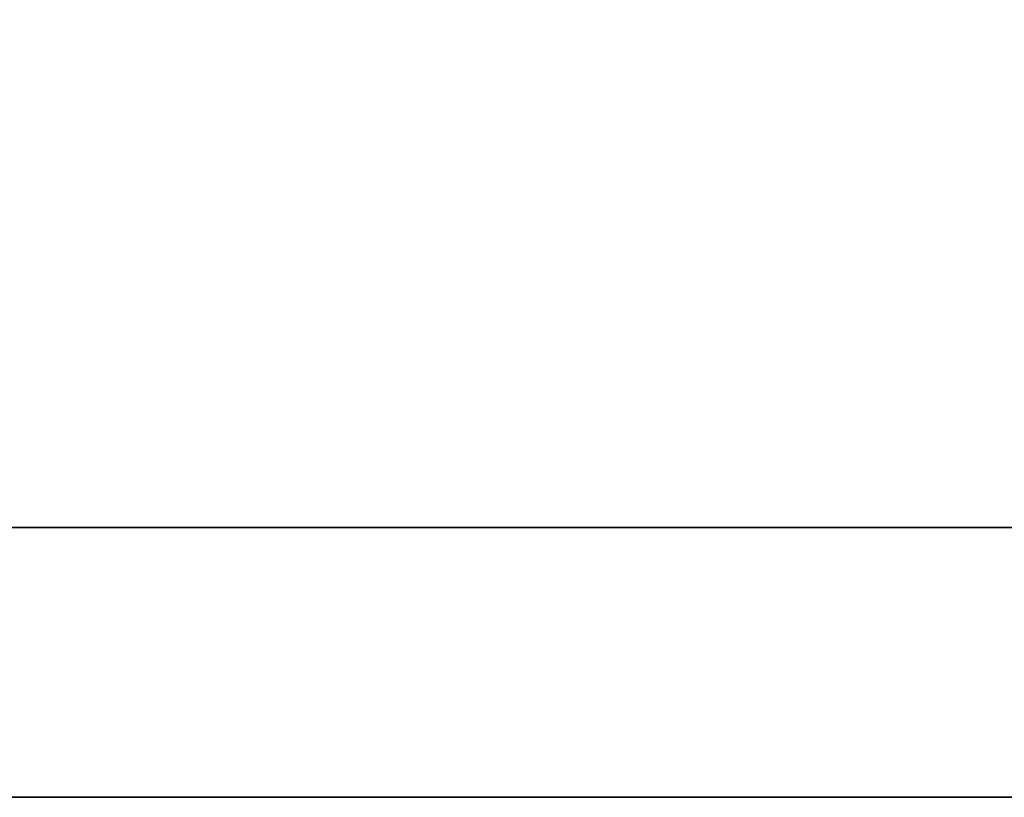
# Model space of a CAD drawing. Header units: millimetres. Extents: x 703 to 847, y 283 to 362.
# Tile 8 of 55: x 823.002 to 823.177, y 323.439 to 323.577. Entities that reach past the tile are written whole.
import ezdxf

# ---------------------------------------------------------------- set-up
doc = ezdxf.new("R2010")
doc.units = ezdxf.units.MM
doc.header["$LTSCALE"] = 0.05
doc.layers.add('DIM', color=4, linetype='CONTINUOUS')
doc.layers.add('layer 1', color=7, linetype='CONTINUOUS')

# ---------------------------------------------------------------- blocks, each defined once
blk = doc.blocks.new('TBI MOTION logo(完整正式版)')
at = {"layer": 'layer 1', "color": 22, "lineweight": 35}
blk.add_open_spline([(75.90875, -9.47875), (75.90875, -9.47875), (75.90875, -12.28625), (75.90875, -12.28625), (75.90875, -12.28625), (75.90875, -12.28625), (75.90875, -12.47875), (75.90875, -12.47875), (75.90875, -12.47875), (75.90875, -12.47875), (75.71625, -12.47875), (75.71625, -12.47875), (75.71625, -12.47875), (75.71625, -12.47875), (-88.32875, -12.47875), (-88.32875, -12.47875), (-88.32875, -12.47875), (-88.32875, -12.47875), (-88.32875, -13.29375), (-88.32875, -13.29375), (-88.32875, -13.29375), (-88.32875, -13.29375), (82.89125, -13.29375), (82.89125, -13.29375), (82.89125, -13.29375), (82.89125, -13.29375), (75.90875, -9.47875), (75.90875, -9.47875)], degree=3, knots=[0, 0, 0, 0, 0.1428571, 0.1428571, 0.1428571, 0.1428572, 0.2857143, 0.2857143, 0.2857143, 0.2857143, 0.4285714, 0.4285714, 0.4285714, 0.4285714, 0.5714286, 0.5714286, 0.5714286, 0.5714286, 0.7142857, 0.7142857, 0.7142857, 0.7142857, 0.8571429, 0.8571429, 0.8571429, 0.8571429, 1, 1, 1, 1], dxfattribs=at)

msp = doc.modelspace()

# ---------------------------------------------------------------- block references
at = {"layer": 'DIM', "color": 7, "xscale": 0.0588462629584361, "yscale": 0.0588462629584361, "zscale": 0.0588462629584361}
msp.add_blockref('TBI MOTION logo(完整正式版)', (826.97477, 324.22143), dxfattribs=at)

doc.saveas('drawing.dxf')
